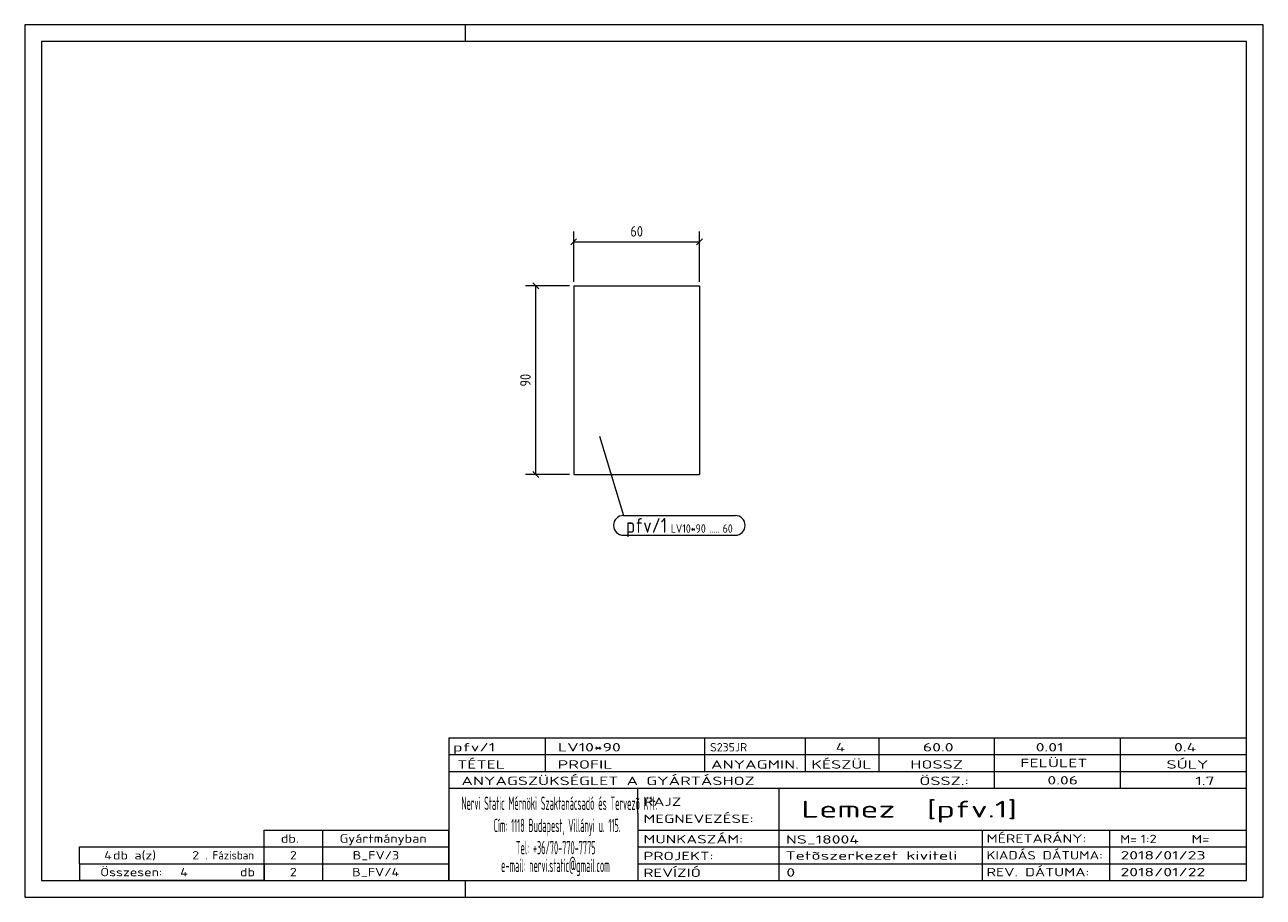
# Model space of a CAD drawing. Header units: millimetres. Extents: x 1 to 296, y 1 to 209.
import ezdxf

# ---------------------------------------------------------------- set-up
doc = ezdxf.new("R2010")
doc.units = ezdxf.units.MM
doc.header["$LTSCALE"] = 0.6
doc.linetypes.add('XKITLINE00', pattern=[0])
for name, color, linetype, lineweight in [('DrawingSheet', 5, 'Continuous', 0), ('OtherObjectType', 1, 'Continuous', 0), ('Part', 2, 'Continuous', 0), ('PartMark', 3, 'Continuous', 0), ('Z-DIMENSIONS', 1, 'Continuous', 0)]:
    doc.layers.add(name, color=color, linetype=linetype, lineweight=lineweight)
doc.styles.add('ISOCPEUR', font='ISOCPEUR.TTF')

msp = doc.modelspace()

# ---------------------------------------------------------------- linework, layer by layer
at = {"layer": 'DrawingSheet', "color": 2, "linetype": 'XKITLINE00', "lineweight": 0}
for p, q in [((296, 209), (1, 209)), ((1, 209), (1, 1)), ((106, 205), (106, 209)), ((296, 1), (296, 209)), ((106, 1), (106, 5)), ((1, 1), (296, 1))]:
    msp.add_line(p, q, dxfattribs=at)
at = {"layer": 'DrawingSheet', "color": 3, "linetype": 'XKITLINE00', "lineweight": 0}
for p, q in [((292, 205), (5, 205)), ((5, 205), (5, 5)), ((292, 5), (292, 205)), ((5, 5), (292, 5))]:
    msp.add_line(p, q, dxfattribs=at)
at = {"layer": 'OtherObjectType', "color": 7, "linetype": 'XKITLINE00', "lineweight": 0}
for p, q in [((102, 39), (292, 39)), ((102, 39), (102, 35)), ((102, 39), (292, 39)), ((125, 35), (125, 39)), ((163, 35), (163, 39)), ((187, 35), (187, 39)), ((204.5, 35), (204.5, 39)), ((232, 35), (232, 39)), ((262, 35), (262, 39)), ((292, 35), (292, 39)), ((102, 35), (292, 35)), ((102, 35), (102, 5)), ((102, 35), (292, 35)), ((125, 31), (125, 35)), ((163, 31), (163, 35)), ((187, 31), (187, 35)), ((204.5, 31), (204.5, 35)), ((232, 31), (232, 35)), ((262, 31), (262, 35)), ((292, 31), (292, 35)), ((102, 31), (292, 31)), ((232, 27), (232, 31)), ((262, 27), (262, 31)), ((292, 27), (292, 31)), ((102, 27), (292, 27)), ((147, 21), (147, 27)), ((180.7, 17), (180.7, 27)), ((292, 21), (292, 27)), ((147, 21), (147, 5)), ((292, 17), (292, 21)), ((58, 17), (102, 17)), ((58, 13), (58, 17)), ((72, 13), (72, 17)), ((102, 13), (102, 17)), ((147, 17), (292, 17)), ((180.7, 5), (180.7, 17)), ((229.16, 13), (229.16, 17)), ((259.5, 5), (259.5, 17)), ((292, 13), (292, 17)), ((14, 9), (14, 13)), ((14, 13), (58, 13)), ((14, 13), (58, 13)), ((58, 9), (58, 13)), ((58, 13), (102, 13)), ((58, 9), (58, 13)), ((72, 9), (72, 13)), ((102, 9), (102, 13)), ((147, 13), (292, 13)), ((229.16, 5), (229.16, 13)), ((292, 9), (292, 13)), ((14, 9), (58, 9)), ((14, 9), (14, 5)), ((14, 9), (58, 9)), ((58, 9), (58, 5)), ((58, 9), (102, 9)), ((58, 5), (58, 9)), ((72, 5), (72, 9)), ((102, 5), (102, 9)), ((147, 9), (292, 9)), ((292, 5), (292, 9)), ((58, 5), (14, 5)), ((58, 5), (102, 5)), ((102, 5), (292, 5)), ((139.5, 5), (292, 5))]:
    msp.add_line(p, q, dxfattribs=at)
at = {"layer": 'Part', "color": 2, "linetype": 'XKITLINE00', "lineweight": 0}
for p, q in [((131.75, 146.75), (131.75, 101.75)), ((131.75, 146.75), (161.75, 146.75)), ((161.75, 146.75), (161.75, 101.75)), ((131.75, 101.75), (161.75, 101.75))]:
    msp.add_line(p, q, dxfattribs=at)
at = {"layer": 'PartMark', "color": 7, "linetype": 'XKITLINE00', "lineweight": 0}
for p, q in [((137.9, 110.9), (143.59, 92)), ((143.59, 92), (170.24, 92)), ((143.59, 87.3), (170.24, 87.3))]:
    msp.add_line(p, q, dxfattribs=at)
for centre, start, end in [((143.59, 89.65), 90, 270), ((170.24, 89.65), 270, 90)]:
    msp.add_arc(centre, 2.35, start, end, dxfattribs=at)
at = {"layer": 'Z-DIMENSIONS', "color": 7, "linetype": 'XKITLINE00', "lineweight": 0}
for p, q in [((131.75, 147.75), (131.75, 159.75)), ((161.75, 147.75), (161.75, 159.75)), ((132.46, 157.96), (131.04, 156.54)), ((131.75, 157.25), (161.75, 157.25)), ((162.46, 157.96), (161.04, 156.54)), ((130.75, 146.75), (120.25, 146.75)), ((122.04, 147.46), (123.46, 146.04)), ((122.75, 101.75), (122.75, 146.75)), ((130.75, 101.75), (120.25, 101.75)), ((122.04, 102.46), (123.46, 101.04))]:
    msp.add_line(p, q, dxfattribs=at)
at = {"layer": 'Z-DIMENSIONS', "color": 3}
for p in [(131.75, 157.25), (161.75, 157.25), (122.75, 146.75), (122.75, 101.75)]:
    msp.add_point(p, dxfattribs=at)

# ---------------------------------------------------------------- texts
at = {"layer": 'OtherObjectType', "color": 7, "style": 'ISOCPEUR'}
for s, height, width, p in [('pfv/1', 2, 1.525501, (103, 35.76)), ('LV10*90', 2, 1.525501, (128, 35.76)), ('S235JR', 2, 1.02, (164.22, 35.76)), ('4', 2, 1.525501, (194.16, 35.76)), ('60.0', 2, 1.525501, (214.94, 35.76)), ('0.01', 2, 1.525501, (241.81, 35.76)), ('0.4', 2, 1.525501, (274.75, 35.76)), ('TÉTEL', 2, 1.525501, (104, 31.66)), ('PROFIL', 2, 1.525501, (127.96, 31.66)), ('ANYAGMIN.', 2, 1.525501, (164.47, 31.66)), ('KÉSZÜL', 2, 1.525501, (188.37, 31.66)), ('HOSSZ', 2, 1.525501, (211.96, 31.66)), ('FELÜLET', 2, 1.525501, (238.13, 32)), ('SÚLY', 2, 1.525501, (272.96, 31.66)), ('ANYAGSZÜKSÉGLET A GYÁRTÁSHOZ', 2, 1.525501, (105, 27.75)), ('ÖSSZ.:', 2, 1.525501, (214.1, 27.75)), ('0.06', 2, 1.525501, (244.59, 27.88)), ('1.7', 2, 1.525501, (279.83, 27.75)), ('Nervi Static Mérnöki\xa0Szaktanácsadó\xa0és\xa0Tervezõ Kft.', 3.1765, 0.403093, (105, 21.82)), ('RAJZ', 2, 1.445, (148.38, 22.78)), ('Lemez  [pfv.1]', 4, 1.474651, (186, 20)), ('MEGNEVEZÉSE:', 2, 1.445, (148.38, 18.72)), ('Cím:\xa01118 Budapest, Villányi u. 115.', 3.1765, 0.403093, (112.69, 16.53)), ('db.', 2, 1.211571, (62, 14)), ('Gyártmányban', 2, 1.211571, (76, 14)), ('MUNKASZÁM:', 2, 1.445, (148.38, 13.84)), ('NS_18004', 2, 1.525501, (182.28, 13.78)), ('MÉRETARÁNY:', 2, 1.36, (230.1, 14)), ('M=', 2, 1.211571, (261.91, 13.84)), ('1:2', 2, 1.275, (266.79, 13.9)), ('M=', 2, 1.275, (278.95, 13.87)), ('4', 2, 1.211571, (19.9, 10)), ('db a(z)', 2, 1.211571, (22, 10)), ('2', 2, 1.211571, (40.86, 10)), ('. Fázisban', 2, 0.935, (44, 10)), ('2', 2, 1.211571, (64.14, 10)), ('B_FV/3', 2, 1.211571, (79.1, 10)), ('Tel:\xa0+36/70-770-7775', 3.1765, 0.403093, (117.97, 11.24)), ('PROJEKT:', 2, 1.445, (148.38, 9.84)), ('Tetõszerkezet kiviteli ', 2, 1.525501, (182.2, 9.94)), ('KIADÁS DÁTUMA:', 2, 1.275, (230.1, 10)), ('2018/01/23', 2, 1.525501, (262, 10)), ('e-mail:\xa0nervi.static@gmail.com', 3.1765, 0.403093, (114.45, 7)), ('Összesen:            db', 2, 1.211571, (19, 6)), ('4', 2, 1.211571, (38.02, 6)), ('2', 2, 1.211571, (64.14, 6)), ('B_FV/4', 2, 1.211571, (78.98, 6)), ('REVÍZIÓ', 2, 1.445, (148.38, 5.84)), ('0', 2, 1.525501, (182.41, 5.92)), ('REV. DÁTUMA:', 2, 1.36, (230.1, 6)), ('2018/01/22', 2, 1.525501, (262, 6))]:
    msp.add_text(s, height=height, dxfattribs=dict(at, width=width)).set_placement(p)
at = {"layer": 'PartMark', "color": 3, "style": 'ISOCPEUR', "width": 0.85}
msp.add_text('pfv/1', height=3.5, dxfattribs=at).set_placement((144.19, 87.9))
at = {"layer": 'PartMark', "color": 4, "style": 'ISOCPEUR', "width": 0.85}
for s, p in [('LV10*90', (154.87, 87.9)), ('60', (167.24, 87.9)), ('.....', (164.06, 87.9))]:
    msp.add_text(s, height=2, dxfattribs=at).set_placement(p)
at = {"layer": 'Z-DIMENSIONS', "color": 3, "style": 'ISOCPEUR', "width": 0.85}
msp.add_text('60', height=2.5, dxfattribs=at).set_placement((145.25, 158.5))
msp.add_text('90', height=2.5, rotation=90.0002, dxfattribs=at).set_placement((121.5, 122.75))

doc.saveas('drawing.dxf')
